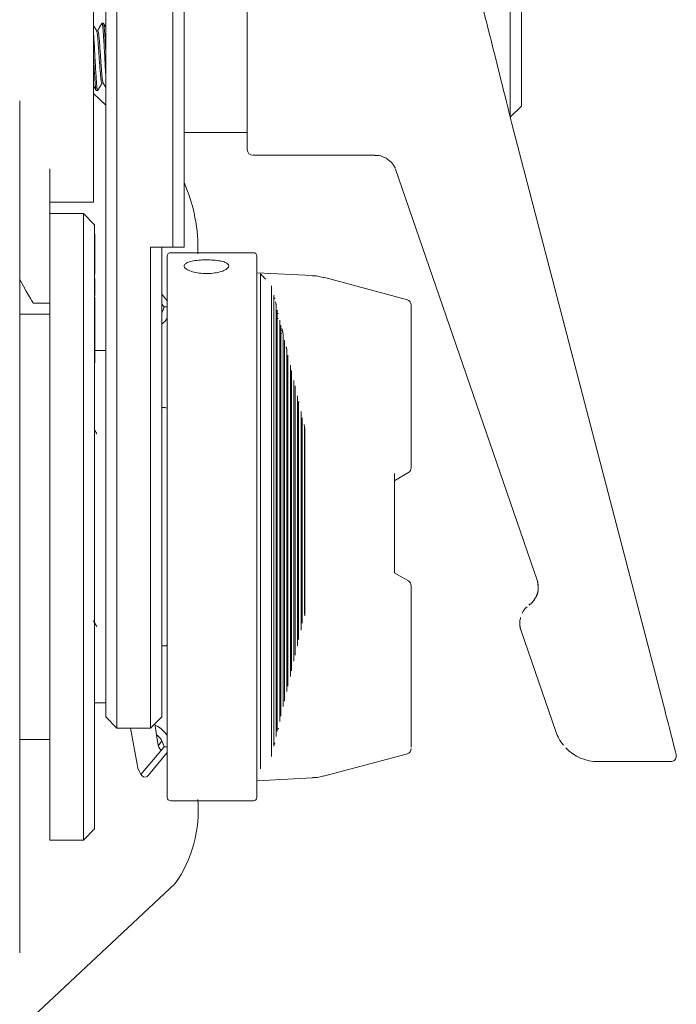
# Model space of a CAD drawing. Header units: millimetres. Extents: x 63 to 559, y 25 to 389.
# Tile 74 of 88: x 544 to 559, y 174 to 196. Entities that reach past the tile are written whole.
import ezdxf

# ---------------------------------------------------------------- set-up
doc = ezdxf.new("R2010")
doc.units = ezdxf.units.MM

msp = doc.modelspace()

# ---------------------------------------------------------------- linework, layer by layer
at = {"color": 7, "linetype": 'Continuous', "lineweight": 15}
for p, q in [((546.006, 184.452), (546.006, 222.685)), ((546.256, 222.685), (546.256, 184.452)), ((547.506, 191.202), (547.506, 222.685)), ((547.756, 222.685), (547.756, 191.202)), ((545.731, 197.452), (545.731, 192.952)), ((549.169, 193.377), (549.169, 197.527)), ((555.044, 194.109), (555.044, 196.802)), ((555.294, 196.552), (555.294, 194.352)), ((545.951, 196.202), (545.919, 196.202)), ((545.731, 194.63), (546.006, 194.373)), ((545.794, 194.702), (545.826, 194.702)), ((544.081, 175.433), (544.081, 194.472)), ((555.044, 194.102), (555.294, 194.352)), ((555.044, 194.109), (555.044, 194.109)), ((555.044, 194.102), (555.044, 194.106)), ((555.075, 193.987), (558.469, 180.973)), ((547.756, 193.765), (549.169, 193.765)), ((549.294, 193.252), (552.021, 193.252)), ((544.756, 191.491), (544.756, 192.952)), ((545.731, 192.952), (545.731, 192.202)), ((552.481, 192.944), (555.645, 183.763)), ((545.731, 192.202), (544.756, 192.202)), ((545.506, 191.952), (544.756, 191.952)), ((545.756, 191.702), (545.506, 191.952)), ((545.506, 177.952), (545.506, 191.952)), ((545.756, 191.702), (545.756, 178.202)), ((544.756, 191.491), (544.756, 177.952)), ((545.761, 191.49), (545.756, 191.49)), ((545.761, 191.49), (545.761, 190.925)), ((547.006, 184.452), (547.006, 191.202)), ((547.506, 191.202), (547.006, 191.202)), ((547.256, 191.202), (547.256, 184.452)), ((547.756, 191.202), (547.506, 191.202)), ((547.381, 183.095), (547.381, 191.002)), ((549.306, 191.077), (547.456, 191.077)), ((549.381, 191.002), (549.381, 183.095)), ((545.761, 190.925), (545.756, 190.925)), ((545.761, 190.845), (545.756, 190.845)), ((545.761, 190.84), (545.756, 190.84)), ((545.761, 190.925), (545.761, 190.845)), ((545.761, 190.725), (545.761, 190.776)), ((545.761, 190.725), (545.756, 190.725)), ((545.761, 190.594), (545.761, 190.725)), ((550.624, 190.565), (549.381, 190.63)), ((549.464, 190.605), (549.464, 179.54)), ((552.75, 190.024), (550.869, 190.528)), ((545.761, 190.503), (545.756, 190.503)), ((549.711, 190.335), (549.711, 179.822)), ((545.761, 190.085), (545.756, 190.085)), ((547.381, 189.999), (547.256, 190.149)), ((549.759, 180.052), (549.759, 190.127)), ((544.756, 189.952), (544.381, 189.952)), ((547.307, 189.867), (547.256, 189.927)), ((547.307, 189.867), (547.381, 189.867)), ((549.781, 190.045), (549.775, 190.069)), ((549.805, 189.947), (549.797, 189.977)), ((549.814, 189.902), (549.814, 180.268)), ((552.831, 189.902), (552.831, 186.444)), ((552.831, 189.895), (552.831, 189.902)), ((544.756, 189.702), (544.081, 189.702)), ((545.761, 189.697), (545.756, 189.697)), ((545.761, 189.69), (545.756, 189.69)), ((545.761, 189.653), (545.756, 189.653)), ((545.761, 189.653), (545.761, 189.69)), ((545.761, 189.573), (545.761, 189.653)), ((549.838, 180.385), (549.838, 189.794)), ((549.861, 189.714), (549.859, 189.724)), ((545.761, 189.573), (545.756, 189.573)), ((545.761, 189.378), (545.761, 189.573)), ((549.894, 189.57), (549.894, 180.6)), ((549.918, 180.719), (549.918, 189.46)), ((545.761, 189.378), (545.756, 189.378)), ((545.761, 189.106), (545.761, 189.378)), ((549.937, 189.272), (549.914, 189.282)), ((549.941, 189.38), (549.944, 189.369)), ((549.957, 189.314), (549.958, 189.309)), ((549.973, 189.236), (549.973, 180.933)), ((545.761, 189.106), (545.756, 189.106)), ((545.761, 189.106), (545.761, 188.615)), ((549.997, 181.055), (549.997, 189.125)), ((546.006, 188.89), (545.761, 188.89)), ((550.053, 188.9), (550.053, 181.269)), ((550.077, 181.394), (550.077, 188.787)), ((545.761, 188.615), (545.756, 188.615)), ((550.132, 188.562), (550.132, 181.606)), ((550.156, 181.736), (550.156, 188.446)), ((550.212, 188.221), (550.212, 181.947)), ((550.236, 182.082), (550.236, 188.1)), ((550.291, 187.876), (550.291, 182.291)), ((550.315, 182.434), (550.315, 187.748)), ((547.331, 187.615), (547.256, 187.615)), ((550.371, 187.525), (550.371, 182.641)), ((550.395, 182.796), (550.395, 187.388)), ((550.45, 187.166), (550.45, 182.999)), ((550.456, 187.163), (550.456, 182.984)), ((552.831, 186.444), (552.831, 186.27)), ((552.456, 186.143), (552.456, 186.143)), ((552.456, 186.143), (552.456, 183.937)), ((552.468, 185.987), (552.769, 186.162)), ((552.456, 185.968), (552.457, 185.972)), ((546.006, 180.702), (546.006, 184.452)), ((546.256, 184.452), (546.256, 180.452)), ((547.006, 180.452), (547.006, 184.452)), ((547.256, 184.452), (547.256, 180.702)), ((552.456, 183.94), (552.456, 183.937)), ((552.769, 183.743), (552.468, 183.918)), ((555.645, 183.769), (555.645, 183.769)), ((555.645, 183.763), (555.645, 183.763)), ((552.831, 183.635), (552.831, 180.177)), ((555.671, 183.574), (555.672, 183.606)), ((547.381, 178.902), (547.381, 183.095)), ((549.381, 183.095), (549.381, 178.902)), ((555.466, 183.201), (555.466, 183.201)), ((550.454, 182.962), (550.456, 182.984)), ((555.259, 182.796), (555.259, 182.793)), ((555.286, 182.629), (555.271, 182.68)), ((555.286, 182.629), (556.061, 180.379)), ((547.256, 182.29), (547.331, 182.29)), ((550.158, 181.746), (550.158, 181.747)), ((550.078, 181.405), (550.078, 181.405)), ((545.756, 181.015), (546.006, 181.015)), ((546.006, 180.702), (546.256, 180.452)), ((547.256, 180.702), (547.006, 180.452)), ((547.006, 180.452), (546.256, 180.452)), ((546.56, 180.452), (546.706, 179.646)), ((547.169, 180.113), (547.1, 180.547)), ((549.859, 180.43), (549.864, 180.452)), ((544.081, 180.202), (544.756, 180.202)), ((546.79, 179.417), (547.307, 180.038)), ((547.259, 180.167), (547.18, 180.063)), ((547.307, 180.038), (547.381, 180.038)), ((549.76, 180.064), (549.76, 180.064)), ((549.775, 180.087), (549.783, 180.121)), ((546.963, 179.404), (547.381, 179.906)), ((550.869, 179.377), (552.75, 179.881)), ((558.757, 179.83), (558.757, 179.831)), ((557.007, 179.705), (558.632, 179.705)), ((549.381, 179.275), (550.624, 179.34)), ((547.456, 178.827), (549.306, 178.827)), ((545.506, 177.952), (545.756, 178.202)), ((544.756, 177.952), (545.506, 177.952)), ((547.552, 176.975), (543.36, 173.062))]:
    msp.add_line(p, q, dxfattribs=at)
at = {"color": 7, "linetype": 'Continuous', "lineweight": 15, "flags": 128}
for points in [[(544.381, 189.952), (544.375, 189.964), (544.355, 189.998), (544.323, 190.053), (544.28, 190.128), (544.227, 190.22), (544.165, 190.327), (544.096, 190.446), (544.081, 190.472)], [(549.759, 190.127), (549.76, 190.12), (549.76, 190.114)], [(547.256, 189.733), (547.287, 189.796), (547.307, 189.867)], [(549.838, 189.794), (549.84, 189.788), (549.84, 189.782)], [(549.918, 189.46), (549.919, 189.454), (549.919, 189.448)], [(549.997, 189.125), (549.999, 189.118), (549.999, 189.113)], [(550.077, 188.787), (550.078, 188.78), (550.078, 188.775)], [(550.156, 188.446), (550.158, 188.439), (550.158, 188.434)], [(550.236, 188.1), (550.237, 188.093), (550.237, 188.088)], [(550.315, 187.748), (550.317, 187.742), (550.317, 187.737)], [(550.395, 187.388), (550.396, 187.381), (550.396, 187.376)], [(552.457, 183.933), (552.457, 183.933), (552.456, 183.936), (552.456, 183.94)], [(550.236, 182.082), (550.237, 182.088), (550.237, 182.093)], [(550.156, 181.736), (550.158, 181.742), (550.158, 181.747)], [(558.757, 179.831), (558.757, 179.835), (558.753, 179.863)], [(546.963, 179.404), (546.928, 179.372), (546.89, 179.358), (546.852, 179.363), (546.815, 179.387), (546.781, 179.43), (546.75, 179.489), (546.725, 179.562), (546.706, 179.646)]]:
    msp.add_lwpolyline(points, dxfattribs=at)
at = {"color": 7, "linetype": 'Continuous', "lineweight": 15}
for centre, radius, start, end in [((549.294, 193.377), 0.125, 180, 270), ((544.383, 191.166), 3.683, 358.1826, 23.6708), ((547.456, 191.002), 0.075, 90, 180), ((549.306, 191.002), 0.075, 0, 90), ((552.706, 189.906), 0.125, 359.5934, 73.766), ((546.805, 190.027), 0.709, 309.4915, 324.3081), ((547.331, 187.565), 0.05, 0, 90), ((552.706, 186.27), 0.125, 300.154, 0), ((552.706, 183.635), 0.125, 0, 59.846), ((555.172, 183.606), 0.5, 305.9006, 18.9772), ((555.172, 183.606), 0.5, 305.8972, 18.9832), ((555.759, 182.796), 0.5, 180.0043, 198.9999), ((555.759, 182.793), 0.5, 180.0043, 198.9999), ((547.331, 182.34), 0.05, 270, 0), ((546.806, 179.881), 0.707, 52.7713, 64.9718), ((546.804, 179.877), 0.71, 35.6962, 52.8608), ((546.87, 179.95), 0.446, 11.4108, 52.7545), ((557.007, 180.705), 1, 199.0055, 219.29), ((547.382, 180.12), 0.212, 181.8427, 228.8437), ((552.706, 179.999), 0.125, 285.9823, 0.4049), ((557.007, 180.704), 0.999, 223.9782, 270.0293), ((558.632, 179.83), 0.125, 269.9922, 359.9976), ((547.456, 178.902), 0.075, 180, 270), ((549.306, 178.902), 0.075, 270, 0), ((545.229, 178.617), 2.845, 324.746, 4.8076)]:
    msp.add_arc(centre, radius, start, end, dxfattribs=at)
for centre, major_axis, ratio, start_param, end_param in [((554.691, 195.483), (-0.52, 2.075), 0.004587, 4.120008, 6.284688), ((555.08, 193.978), (-0.157, 0.625), 0.004587, 0.978415, 1.358567), ((555.081, 193.979), (-0.163, 0.625), 0.004749, 1.360323, 1.556499), ((558.459, 180.988), (-0.293, 1.125), 0.004749, 3.159797, 4.698092)]:
    msp.add_ellipse(centre, major_axis=major_axis, ratio=ratio, start_param=start_param, end_param=end_param, dxfattribs=at)
for points, knots in [([(545.799, 196.036), (545.783, 196.063), (545.76, 196.102), (545.738, 196.141), (545.731, 196.153)], [0, 0, 0, 0, 0.700804, 1, 1, 1, 1]), ([(545.799, 196.031), (545.801, 196.028), (545.807, 196.021), (545.817, 195.958), (545.827, 195.854), (545.839, 195.716), (545.85, 195.558), (545.861, 195.391), (545.872, 195.229), (545.884, 195.085), (545.894, 194.97), (545.906, 194.89), (545.913, 194.874), (545.917, 194.866)], [0, 0, 0, 0, 0.05331, 0.148947, 0.242484, 0.337316, 0.43277, 0.526083, 0.621347, 0.716464, 0.80983, 0.905372, 1, 1, 1, 1]), ([(545.916, 196.199), (545.9, 196.172), (545.869, 196.117), (545.837, 196.063), (545.821, 196.036)], [0, 0, 0, 0, 0.500194, 1, 1, 1, 1]), ([(545.825, 196.04), (545.829, 196.036), (545.836, 196.028), (545.848, 195.959), (545.859, 195.853), (545.87, 195.716), (545.881, 195.558), (545.892, 195.391), (545.903, 195.229), (545.915, 195.085), (545.925, 194.971), (545.937, 194.893), (545.943, 194.878), (545.946, 194.871)], [0, 0, 0, 0, 0.091863, 0.185078, 0.276247, 0.368676, 0.461713, 0.552664, 0.645514, 0.738222, 0.829224, 0.922346, 1, 1, 1, 1]), ([(545.916, 196.193), (545.917, 196.197), (545.922, 196.213), (545.93, 196.182), (545.942, 196.101), (545.952, 195.964), (545.964, 195.789), (545.975, 195.587), (545.986, 195.375), (545.997, 195.18), (546.003, 195.074), (546.006, 195.028)], [0, 0, 0, 0, 0.037438, 0.160518, 0.285403, 0.407557, 0.531393, 0.656041, 0.777903, 0.902301, 1, 1, 1, 1]), ([(545.951, 196.191), (545.954, 196.191), (545.962, 196.19), (545.976, 196.07), (545.99, 195.864), (546.001, 195.684), (546.006, 195.587), (546.006, 195.584)], [0, 0, 0, 0, 0.183335, 0.454095, 0.719958, 0.990979, 1, 1, 1, 1]), ([(546.006, 196.109), (546.005, 196.112), (545.987, 196.142), (545.97, 196.172), (545.954, 196.199)], [0, 0, 0, 0, 0.089574, 1, 1, 1, 1]), ([(545.731, 195.987), (545.732, 195.978), (545.736, 195.925), (545.745, 195.786), (545.756, 195.587), (545.767, 195.374), (545.778, 195.168), (545.79, 194.984), (545.8, 194.836), (545.812, 194.739), (545.821, 194.695), (545.827, 194.708), (545.829, 194.712)], [0, 0, 0, 0, 0.024392, 0.13887, 0.2541, 0.366753, 0.481752, 0.596576, 0.709293, 0.824627, 0.938862, 1, 1, 1, 1]), ([(545.731, 195.468), (545.734, 195.411), (545.741, 195.282), (545.752, 195.094), (545.763, 194.922), (545.774, 194.793), (545.785, 194.714), (545.791, 194.709), (545.794, 194.706)], [0, 0, 0, 0, 0.144185, 0.322546, 0.497954, 0.673631, 0.851959, 1, 1, 1, 1]), ([(545.731, 194.809), (545.735, 194.801), (545.755, 194.767), (545.775, 194.733), (545.791, 194.705)], [0, 0, 0, 0, 0.20827, 1, 1, 1, 1]), ([(545.829, 194.705), (545.845, 194.733), (545.876, 194.787), (545.908, 194.841), (545.924, 194.869)], [0, 0, 0, 0, 0.500218, 1, 1, 1, 1]), ([(545.946, 194.869), (545.962, 194.842), (545.982, 194.807), (546.002, 194.773), (546.006, 194.766)], [0, 0, 0, 0, 0.790338, 1, 1, 1, 1]), ([(552.011, 193.245), (552.034, 193.247), (552.104, 193.255), (552.211, 193.219), (552.315, 193.162), (552.388, 193.096), (552.433, 193.038), (552.457, 192.998), (552.468, 192.976), (552.474, 192.963), (552.477, 192.956), (552.476, 192.958), (552.476, 192.959)], [0, 0, 0, 0, 0.094297, 0.281585, 0.439164, 0.571271, 0.675332, 0.74276, 0.791597, 0.848719, 0.941253, 1, 1, 1, 1]), ([(545.761, 190.776), (545.761, 190.791), (545.761, 190.818), (545.761, 190.833), (545.761, 190.84)], [0, 0, 0, 0, 0.560438, 1, 1, 1, 1]), ([(548.256, 190.609), (548.2, 190.611), (548.088, 190.615), (547.938, 190.648), (547.825, 190.693), (547.759, 190.747), (547.75, 190.8), (547.798, 190.847), (547.897, 190.883), (548.036, 190.906), (548.201, 190.917), (548.371, 190.915), (548.529, 190.9), (548.656, 190.871), (548.738, 190.831), (548.766, 190.782), (548.736, 190.728), (548.653, 190.676), (548.525, 190.635), (548.385, 190.612), (548.292, 190.61), (548.256, 190.609)], [0, 0, 0, 0, 0.053567, 0.107129, 0.160804, 0.214552, 0.268179, 0.321679, 0.375244, 0.428965, 0.48269, 0.53626, 0.589758, 0.643378, 0.697125, 0.750806, 0.80433, 0.857853, 0.91153, 0.965278, 1, 1, 1, 1]), ([(549.579, 190.484), (549.557, 190.507), (549.521, 190.543), (549.483, 190.584), (549.469, 190.599), (549.464, 190.605)], [0, 0, 0, 0, 0.51503, 0.812284, 1, 1, 1, 1]), ([(550.881, 190.515), (550.809, 190.539), (550.724, 190.566), (550.637, 190.562), (550.624, 190.561)], [0, 0, 0, 0, 0.853494, 1, 1, 1, 1]), ([(545.761, 190.118), (545.761, 190.155), (545.761, 190.228), (545.761, 190.345), (545.761, 190.442), (545.761, 190.483), (545.761, 190.503)], [0, 0, 0, 0, 0.2796901, 0.5592655, 0.7796593, 1, 1, 1, 1]), ([(545.761, 189.697), (545.761, 189.731), (545.761, 189.8), (545.761, 189.917), (545.761, 190.017), (545.761, 190.062), (545.761, 190.085)], [0, 0, 0, 0, 0.279698, 0.559278, 0.779641, 1, 1, 1, 1]), ([(549.805, 189.947), (549.806, 189.94), (549.81, 189.925), (549.813, 189.909), (549.814, 189.904), (549.814, 189.902)], [0, 0, 0, 0, 0.2888484, 0.6441752, 1, 1, 1, 1]), ([(549.857, 189.606), (549.856, 189.606), (549.846, 189.609), (549.837, 189.614), (549.83, 189.619)], [0, 0, 0, 0, 0.135508, 1, 1, 1, 1]), ([(549.957, 189.314), (549.955, 189.323), (549.95, 189.341), (549.946, 189.36), (549.944, 189.369)], [0, 0, 0, 0, 0.499979, 1, 1, 1, 1]), ([(549.958, 189.309), (549.96, 189.302), (549.964, 189.285), (549.969, 189.263), (549.972, 189.243), (549.973, 189.238), (549.973, 189.236)], [0, 0, 0, 0, 0.19636, 0.468436, 0.734012, 1, 1, 1, 1]), ([(550.038, 188.973), (550.04, 188.967), (550.043, 188.951), (550.048, 188.928), (550.052, 188.908), (550.052, 188.903), (550.053, 188.9)], [0, 0, 0, 0, 0.180741, 0.45829, 0.728924, 1, 1, 1, 1]), ([(550.44, 187.235), (550.442, 187.225), (550.446, 187.205), (550.45, 187.18), (550.45, 187.171), (550.45, 187.166)], [0, 0, 0, 0, 0.343271, 0.671193, 1, 1, 1, 1]), ([(545.808, 187.023), (545.792, 187.05), (545.775, 187.08), (545.758, 187.11), (545.756, 187.113)], [0, 0, 0, 0, 0.908666, 1, 1, 1, 1]), ([(552.457, 185.973), (552.457, 185.974), (552.458, 185.976), (552.461, 185.983), (552.466, 185.985), (552.468, 185.986)], [0, 0, 0, 0, 0.210953, 0.66782, 1, 1, 1, 1]), ([(552.457, 183.932), (552.456, 183.932), (552.456, 183.933), (552.457, 183.936), (552.457, 183.937)], [0, 0, 0, 0, 0.814615, 1, 1, 1, 1]), ([(552.468, 183.918), (552.467, 183.918), (552.464, 183.92), (552.46, 183.925), (552.457, 183.931), (552.457, 183.933), (552.457, 183.934)], [0, 0, 0, 0, 0.0268716, 0.455159, 0.7868957, 1, 1, 1, 1]), ([(555.657, 183.722), (555.658, 183.718), (555.66, 183.711), (555.665, 183.686), (555.673, 183.638), (555.669, 183.596), (555.667, 183.57)], [0, 0, 0, 0, 0.193016, 0.365456, 0.603995, 1, 1, 1, 1]), ([(555.667, 183.574), (555.667, 183.559), (555.667, 183.493), (555.644, 183.41), (555.603, 183.36), (555.596, 183.351)], [0, 0, 0, 0, 0.194511, 0.853361, 1, 1, 1, 1]), ([(555.596, 183.351), (555.57, 183.307), (555.536, 183.248), (555.477, 183.215), (555.462, 183.207)], [0, 0, 0, 0, 0.7396474, 1, 1, 1, 1]), ([(555.425, 183.163), (555.417, 183.158), (555.372, 183.127), (555.334, 183.074), (555.315, 183.025), (555.313, 183.02)], [0, 0, 0, 0, 0.145837, 0.902444, 1, 1, 1, 1]), ([(545.723, 182.861), (545.735, 182.84), (545.761, 182.795), (545.787, 182.749), (545.802, 182.724)], [0, 0, 0, 0, 0.448036, 1, 1, 1, 1]), ([(555.276, 182.928), (555.269, 182.896), (555.26, 182.852), (555.259, 182.808), (555.259, 182.796)], [0, 0, 0, 0, 0.737806, 1, 1, 1, 1]), ([(550.396, 182.803), (550.396, 182.803), (550.396, 182.803), (550.396, 182.805), (550.396, 182.81), (550.397, 182.814), (550.397, 182.815)], [0, 0, 0, 0, 0.067944, 0.370751, 0.81249, 1, 1, 1, 1]), ([(555.259, 182.793), (555.259, 182.773), (555.26, 182.736), (555.268, 182.695), (555.272, 182.679), (555.272, 182.676)], [0, 0, 0, 0, 0.499412, 0.910975, 1, 1, 1, 1]), ([(550.317, 182.443), (550.317, 182.443), (550.317, 182.443), (550.317, 182.445), (550.317, 182.446)], [0, 0, 0, 0, 0.535186, 1, 1, 1, 1]), ([(550.237, 182.092), (550.237, 182.092), (550.237, 182.091), (550.237, 182.092), (550.237, 182.093)], [0, 0, 0, 0, 0.344407, 1, 1, 1, 1]), ([(549.999, 181.066), (549.999, 181.066), (549.999, 181.066), (549.999, 181.066), (549.999, 181.067)], [0, 0, 0, 0, 0.647128, 1, 1, 1, 1]), ([(549.919, 180.73), (549.919, 180.73), (549.919, 180.73), (549.919, 180.73), (549.919, 180.731)], [0, 0, 0, 0, 0.304578, 1, 1, 1, 1]), ([(549.84, 180.396), (549.84, 180.396), (549.84, 180.396), (549.84, 180.396), (549.84, 180.396)], [0, 0, 0, 0, 0.185235, 1, 1, 1, 1]), ([(552.831, 180.177), (552.831, 180.166), (552.831, 180.101), (552.831, 180.035), (552.831, 180.028), (552.831, 180.027)], [0, 0, 0, 0, 0.149648, 0.886005, 1, 1, 1, 1]), ([(550.624, 179.349), (550.671, 179.348), (550.76, 179.346), (550.843, 179.376), (550.881, 179.389)], [0, 0, 0, 0, 0.536691, 1, 1, 1, 1])]:
    msp.add_open_spline(points, degree=3, knots=knots, dxfattribs=at)

doc.saveas('drawing.dxf')
